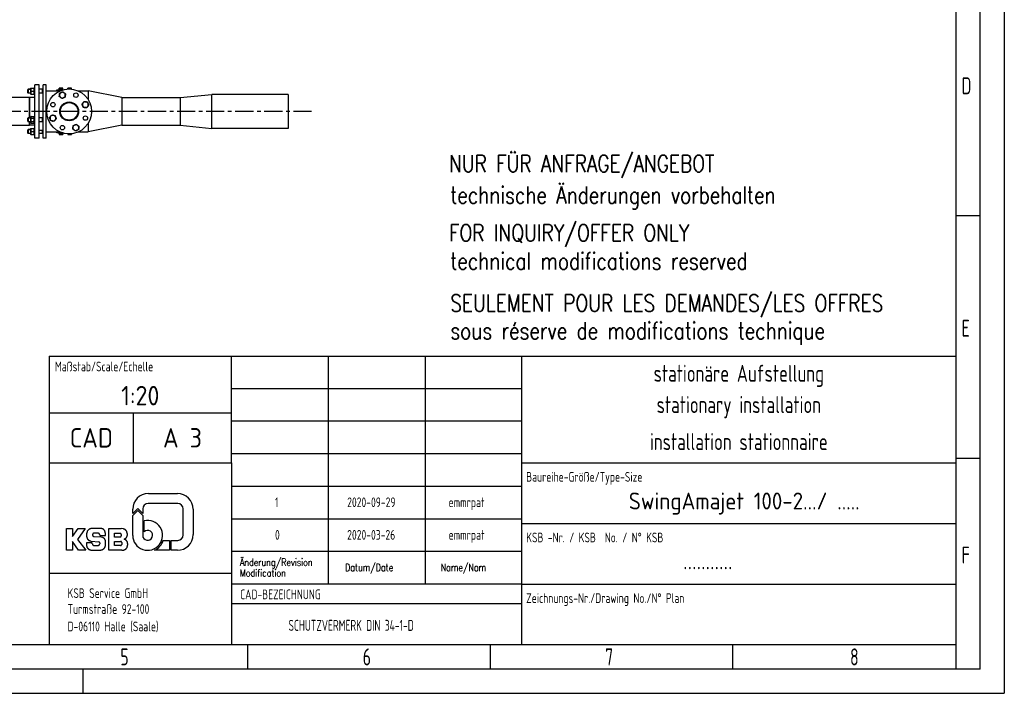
# Model space of a CAD drawing. Header units: millimetres. Extents: x -309 to 8091, y -6405 to -465.
# Tile 45 of 58: x 4030 to 8091, y -6405 to -3628. Entities that reach past the tile are written whole.
import ezdxf
from ezdxf.enums import TextEntityAlignment as Align

# ---------------------------------------------------------------- set-up
doc = ezdxf.new("R2010")
doc.units = ezdxf.units.MM
doc.header["$LTSCALE"] = 20
doc.linetypes.add('MITTE', pattern=[2, 1.25, -0.25, 0.25, -0.25])
doc.layers.get('0').update_dxf_attribs({"linetype": 'CONTINUOUS'})
for name, color, linetype in [('01-LINIE-025', 1, 'CONTINUOUS'), ('02-LINIE-035', 2, 'CONTINUOUS'), ('05-ACHSE', 1, 'MITTE'), ('11-TEXT-035', 2, 'CONTINUOUS'), ('16-SCHRIFTFELDTXT-025', 1, 'CONTINUOUS'), ('KSB-BLATTRAND', 2, 'CONTINUOUS'), ('KSB-TEXT-025', 1, 'CONTINUOUS'), ('KSB-TEXT-035', 2, 'CONTINUOUS'), ('KSB-TEXT-050', 3, 'CONTINUOUS')]:
    doc.layers.add(name, color=color, linetype=linetype)
doc.styles.add('ACA_NORM', font='ROMANS.SHX')
doc.styles.add('ROMANS', font='romans', dxfattribs={"width": 0.8})
doc.styles.get("Standard").update_dxf_attribs({"font": 'ISOCP.SHX'})

# ---------------------------------------------------------------- blocks, each defined once
blk = doc.blocks.new('A$Cf97495ae')
at = {"layer": 'KSB-TEXT-025'}
for p, q in [((168.9, 117), (228.6, 117)), ((146.8, 86.2), (136.5, 76)), ((136.5, 76), (136.5, 84.6)), ((136.5, 71.6), (146.8, 81.8)), ((157.1, 76), (146.8, 86.2)), ((146.8, 81.8), (157.1, 71.6)), ((157.1, 85.3), (157.1, 76)), ((229.3, 96.5), (168.3, 96.5)), ((240.5, 31.7), (240.5, 85.3)), ((261, 84.6), (261, 32.4)), ((136.5, 30.8), (136.5, 71.6)), ((157.1, 71.6), (157.1, 30.8)), ((0, 45), (12.2, 45)), ((0, 0), (0, 45)), ((12.2, 45), (12.2, 28.7)), ((12.2, 28.7), (23.9, 45)), ((38.4, 45), (22.9, 22.5)), ((23.9, 45), (38.4, 45)), ((71, 45.2), (51.6, 45.2)), ((86.9, 0), (86.9, 44.8)), ((86.9, 44.8), (112.7, 44.8)), ((117.2, 44.2), (112.7, 44.8)), ((160.2, 38.2), (160.2, 60.8)), ((22.9, 22.5), (39.9, 0)), ((41.4, 34.3), (41.4, 28.6)), ((53.5, 31.7), (53.5, 31.8)), ((65.1, 35.5), (56.8, 35.5)), ((71.2, 26.8), (56.9, 28)), ((68.5, 31.9), (68.5, 30.7)), ((68.5, 30.7), (80.2, 30.7)), ((75.1, 26.1), (71.2, 26.8)), ((80.2, 30.7), (80.1, 35.7)), ((99.1, 27.2), (99.1, 35.1)), ((99.1, 35.1), (110.4, 35.1)), ((110.4, 27.2), (99.1, 27.2)), ((112.9, 32.7), (112.9, 29.6)), ((119.1, 23.2), (119.2, 22.6)), ((125.3, 34.3), (125.3, 30.8)), ((199.7, 20.5), (212.5, 20.5)), ((212.5, 20.5), (212.5, 0)), ((215.6, 0), (215.6, 20.5)), ((215.6, 20.5), (229.3, 20.5)), ((12.2, 0), (0, 0)), ((24.9, 0), (12.2, 17.8)), ((12.2, 17.8), (12.2, 0)), ((39.9, 0), (24.9, 0)), ((53.1, 15.2), (40.9, 15.2)), ((40.9, 15.2), (41, 10.4)), ((50.5, 18.9), (66.3, 17.6)), ((50.6, 0.4), (70.3, 0.4)), ((53.1, 13.4), (53.1, 15.2)), ((56.5, 9.8), (65.1, 9.8)), ((68.5, 15.1), (68.5, 13.5)), ((80.5, 11.5), (80.4, 19.2)), ((113.9, 0), (86.9, 0)), ((99.1, 18.4), (111.4, 18.4)), ((99.1, 9.6), (99.1, 18.4)), ((111.4, 9.6), (99.1, 9.6)), ((113.9, 16), (113.9, 12.1)), ((113.9, 0), (117.5, 0.3)), ((126, 14.3), (126, 10.4)), ((212.5, 0), (181.5, 0)), ((228.6, 0), (215.6, 0))]:
    blk.add_line(p, q, dxfattribs=at)
for centre, radius, start, end in [((168.9, 84.6), 32.4, 90, 180), ((228.6, 84.6), 32.4, 0, 90), ((168.3, 85.3), 11.2, 90, 180), ((229.3, 85.3), 11.2, 0, 90), ((167.3, 30.8), 30.8, 180, 103.4339), ((167.3, 30.8), 10.3, 180, 134.1844), ((167.3, 30.8), 33.9, 294.7344, 342.377), ((228.6, 32.4), 32.4, 270, 0), ((229.3, 31.7), 11.2, 270, 0)]:
    blk.add_arc(centre, radius, start, end, dxfattribs=at)
for points, knots in [([(51.6, 45.2), (46.4, 43.4), (42.7, 39.5), (41.4, 34.3)], [0, 0, 0.33643, 0.669667, 1, 1]), ([(80.1, 35.7), (78.9, 40.2), (75.6, 43.7), (71, 45.2)], [0, 0, 0.330333, 0.66358, 1, 1]), ([(125.3, 34.3), (124.2, 38.7), (121.4, 42.2), (117.2, 44.2)], [0, 0, 0.330662, 0.663788, 1, 1]), ([(41.4, 28.6), (42.6, 24), (45.9, 20.5), (50.5, 18.9)], [0, 0, 0.330348, 0.663589, 1, 1]), ([(56.8, 35.5), (54.4, 34.3), (53.5, 31.8)], [0, 0, 0.503579, 1, 1]), ([(53.5, 31.7), (54.4, 29.2), (56.9, 28)], [0, 0, 0.496357, 1, 1]), ([(68.5, 31.9), (67.5, 34.3), (65.1, 35.5)], [0, 0, 0.496384, 1, 1]), ([(80.4, 19.2), (78.9, 23.5), (75.1, 26.1)], [0, 0, 0.496842, 1, 1]), ([(112.9, 32.7), (112.2, 34.4), (110.4, 35.1)], [0, 0, 0.496129, 1, 1]), ([(110.4, 27.2), (112.2, 27.9), (112.9, 29.6)], [0, 0, 0.503871, 1, 1]), ([(119.1, 23.2), (122.3, 24.7), (124.5, 27.5), (125.3, 30.8)], [0, 0, 0.336237, 0.669324, 1, 1]), ([(126, 14.3), (125.1, 18), (122.7, 21), (119.2, 22.6)], [0, 0, 0.330643, 0.663779, 1, 1]), ([(41, 10.4), (42.3, 5.6), (45.7, 2), (50.5, 0.4)], [0, 0, 0.330339, 0.663618, 1, 1]), ([(53.1, 13.4), (54.1, 11), (56.5, 9.8)], [0, 0, 0.496359, 1, 1]), ([(65.1, 9.8), (67.6, 11), (68.5, 13.5)], [0, 0, 0.503671, 1, 1]), ([(68.5, 15.1), (67.9, 16.8), (66.3, 17.6)], [0, 0, 0.496328, 1, 1]), ([(70.3, 0.4), (74.3, 1.5), (77.7, 4), (79.8, 7.5), (80.5, 11.5)], [0, 0, 0.252558, 0.503475, 0.752399, 1, 1]), ([(113.9, 16), (113.2, 17.7), (111.4, 18.4)], [0, 0, 0.496172, 1, 1]), ([(111.4, 9.6), (113.2, 10.3), (113.9, 12.1)], [0, 0, 0.503828, 1, 1]), ([(117.5, 0.3), (121.9, 2.2), (124.9, 5.8), (126, 10.4)], [0, 0, 0.336245, 0.669428, 1, 1])]:
    blk.add_open_spline(points, degree=1, knots=knots, dxfattribs=at)
blk = doc.blocks.new('Rahmen_A3')
at = {"color": 1, "ltscale": 150}
for p, q in [((420, 297), (420, 0)), ((410, 287), (410, 5)), ((410, 98.5), (415, 98.5)), ((410, 48.5), (415, 48.5)), ((410, 10), (18, 10)), ((264, 5), (264, 10)), ((314, 5), (314, 10)), ((364, 5), (364, 10)), ((0, 0), (420, 0))]:
    blk.add_line(p, q, dxfattribs=at)
at = {"color": 3, "ltscale": 150}
for p, q in [((415, 5), (415, 292)), ((415, 5), (13, 5)), ((230, 0), (230, 5))]:
    blk.add_line(p, q, dxfattribs=at)
at = {"color": 1, "ltscale": 150, "width": 0.75}
for s, p in [('D', (411.1875, 123.5)), ('E', (411.1875, 73.5)), ('F', (411.1875, 26.75)), ('5', (237.6875, 5.75)), ('6', (287.6875, 5.75)), ('7', (337.6875, 5.75)), ('8', (388.1875, 5.75))]:
    blk.add_text(s, height=3.5, dxfattribs=at).set_placement(p)

msp = doc.modelspace()

# ---------------------------------------------------------------- linework, layer by layer
at = {"layer": '02-LINIE-035'}
for p, q in [((4093, -4116), (4093, -3896)), ((4111, -3896), (4093, -3896)), ((4111, -4116), (4111, -3896)), ((4127, -4116), (4127, -3896)), ((4139, -3896), (4127, -3896)), ((4139, -4116), (4139, -3896)), ((4063, -3916.8), (4065, -3914.8)), ((4063, -3928.8), (4063, -3916.8)), ((4063, -3928.8), (4065, -3930.8)), ((4075.2, -3916), (4063.8, -3916)), ((4063.8, -3929.6), (4075.2, -3929.6)), ((4065, -3914.8), (4065, -3930.8)), ((4075.2, -3914.8), (4065, -3914.8)), ((4075.2, -3930.8), (4065, -3930.8)), ((4075.2, -3911.6), (4075.6, -3910.8)), ((4075.2, -3911.6), (4075.2, -3934.1)), ((4075.2, -3934.1), (4075.6, -3934.8)), ((4075.6, -3910.8), (4076.7, -3910.8)), ((4076.7, -3934.8), (4075.6, -3934.8)), ((4076.7, -3910.8), (4088.5, -3910.8)), ((4076.7, -3922.8), (4088.5, -3922.8)), ((4076.7, -3934.8), (4088.5, -3934.8)), ((4088.5, -3910.8), (4089.5, -3910.8)), ((4089.5, -3934.8), (4088.5, -3934.8)), ((4090, -3911.6), (4089.5, -3910.8)), ((4090, -3934.1), (4089.5, -3934.8)), ((4090, -3907.8), (4090, -3937.8)), ((4090, -3907.8), (4093, -3907.8)), ((4090, -3937.8), (4093, -3937.8)), ((4123, -3914.8), (4111, -3914.8)), ((4123, -3930.8), (4111, -3930.8)), ((4123, -3914.8), (4123, -3930.8)), ((4123, -3915.5), (4123.7, -3914.8)), ((4127, -3916), (4123, -3916)), ((4123, -3929.6), (4127, -3929.6)), ((4123, -3930.1), (4123.7, -3930.8)), ((4123.7, -3930.8), (4123.7, -3914.8)), ((4127, -3914.8), (4123.7, -3914.8)), ((4127, -3930.8), (4123.7, -3930.8)), ((4139, -3921.8), (4183, -3921.8)), ((4183, -3917), (4208.8, -3917)), ((4183, -3922), (4183, -3917)), ((4195.2, -3922), (4183, -3922)), ((4208, -3915.4), (4192, -3915.4)), ((4192, -3915.4), (4192, -3917)), ((4193.5, -3910.1), (4192.5, -3910.7)), ((4192.5, -3914.8), (4192.5, -3910.7)), ((4196.2, -3914.8), (4192.5, -3914.8)), ((4194.3, -3910.1), (4193.5, -3910.1)), ((4194.1, -3914.8), (4194.1, -3915.4)), ((4200, -3910.1), (4194.3, -3910.1)), ((4196.2, -3914.8), (4196.2, -3910.7)), ((4203.7, -3914.8), (4196.2, -3914.8)), ((4205.6, -3910.1), (4200, -3910.1)), ((4203.7, -3914.8), (4203.7, -3910.7)), ((4207.5, -3914.8), (4203.7, -3914.8)), ((4206.5, -3910.1), (4205.6, -3910.1)), ((4205.8, -3914.8), (4205.8, -3915.4)), ((4206.5, -3910.1), (4207.5, -3910.7)), ((4207.5, -3914.8), (4207.5, -3910.7)), ((4208, -3915.4), (4208, -3917)), ((4229.5, -3910.1), (4228.5, -3910.7)), ((4228.5, -3913.6), (4228.5, -3910.7)), ((4230.3, -3910.1), (4229.5, -3910.1)), ((4236, -3910.1), (4230.3, -3910.1)), ((4232.2, -3913.5), (4232.2, -3910.7)), ((4241.6, -3910.1), (4236, -3910.1)), ((4239.7, -3913.7), (4239.7, -3910.7)), ((4242.5, -3910.1), (4241.6, -3910.1)), ((4242.5, -3910.1), (4243.5, -3910.7)), ((4243.5, -3914), (4243.5, -3910.7)), ((4272.4, -3921.8), (4312, -3921.8)), ((4312, -3921.8), (4312, -3956.3)), ((4452, -3948.8), (4312, -3921.8)), ((4692, -3948.8), (4822, -3936.1)), ((4822, -4075.8), (4822, -3936.1)), ((5138, -3936.1), (4822, -3936.1)), ((5138, -3936.1), (5138, -4075.8)), ((4068.9, -3948.8), (3961.4, -3948.8)), ((4068.9, -3948.8), (4068.9, -4032.4)), ((4068.9, -3948.8), (4069.9, -3948.8)), ((4068.9, -3948.8), (4068.9, -4032.4)), ((4069.9, -3948.8), (4069.9, -4032.4)), ((4069.9, -4032.4), (4069.9, -3948.8)), ((4093, -3948.8), (4069.9, -3948.8)), ((4452, -3948.8), (4452, -4063.1)), ((4452, -3948.8), (4692, -3948.8)), ((4692, -3948.8), (4692, -4063.1)), ((4063, -4034.4), (4065, -4032.4)), ((4063, -4046.4), (4063, -4034.4)), ((4063, -4046.4), (4065, -4048.4)), ((4075.2, -4033.6), (4063.8, -4033.6)), ((4063.8, -4047.2), (4075.2, -4047.2)), ((4065, -4032.4), (4065, -4048.4)), ((4075.2, -4032.4), (4065, -4032.4)), ((4075.2, -4048.4), (4065, -4048.4)), ((4068.9, -4048.4), (4068.9, -4063.1)), ((4068.9, -4048.4), (4068.9, -4063.1)), ((4069.9, -4048.4), (4069.9, -4063.1)), ((4069.9, -4063.1), (4069.9, -4048.4)), ((4075.2, -4029.2), (4076.7, -4026.6)), ((4075.2, -4029.2), (4075.2, -4051.7)), ((4075.2, -4051.7), (4076.7, -4054.3)), ((4076.7, -4026.6), (4088.5, -4026.6)), ((4076.7, -4033.5), (4088.5, -4033.5)), ((4076.7, -4047.3), (4088.5, -4047.3)), ((4076.7, -4054.3), (4088.5, -4054.3)), ((4090, -4029.2), (4088.5, -4026.6)), ((4090, -4051.7), (4088.5, -4054.3)), ((4090, -4025.4), (4090, -4055.4)), ((4090, -4025.4), (4093, -4025.4)), ((4090, -4055.4), (4093, -4055.4)), ((4123, -4032.4), (4111, -4032.4)), ((4123, -4048.4), (4111, -4048.4)), ((4123, -4032.4), (4123, -4048.4)), ((4123, -4033.1), (4123.7, -4032.4)), ((4127, -4033.6), (4123, -4033.6)), ((4123, -4047.2), (4127, -4047.2)), ((4123, -4047.7), (4123.7, -4048.4)), ((4123.7, -4048.4), (4123.7, -4032.4)), ((4127, -4032.4), (4123.7, -4032.4)), ((4127, -4048.4), (4123.7, -4048.4)), ((4312, -4055.7), (4312, -4090.1)), ((3961.4, -4063.1), (4068.9, -4063.1)), ((4063, -4083.1), (4065, -4081.1)), ((4063, -4095.1), (4063, -4083.1)), ((4063, -4095.1), (4065, -4097.1)), ((4075.2, -4082.3), (4063.8, -4082.3)), ((4063.8, -4095.9), (4075.2, -4095.9)), ((4065, -4081.1), (4065, -4097.1)), ((4075.2, -4081.1), (4065, -4081.1)), ((4075.2, -4097.1), (4065, -4097.1)), ((4068.9, -4063.1), (4069.9, -4063.1)), ((4093, -4063.1), (4069.9, -4063.1)), ((4075.2, -4077.9), (4075.6, -4077.1)), ((4075.2, -4077.9), (4075.2, -4100.4)), ((4075.2, -4100.4), (4075.6, -4101.1)), ((4075.6, -4077.1), (4076.7, -4077.1)), ((4076.7, -4101.1), (4075.6, -4101.1)), ((4076.7, -4077.1), (4088.5, -4077.1)), ((4076.7, -4089.1), (4088.5, -4089.1)), ((4076.7, -4101.1), (4088.5, -4101.1)), ((4088.5, -4077.1), (4089.5, -4077.1)), ((4089.5, -4101.1), (4088.5, -4101.1)), ((4090, -4077.9), (4089.5, -4077.1)), ((4090, -4100.4), (4089.5, -4101.1)), ((4090, -4074.1), (4090, -4104.1)), ((4090, -4074.1), (4093, -4074.1)), ((4127, -4085), (4111, -4085)), ((4123, -4097.1), (4111, -4097.1)), ((4123, -4085), (4123, -4097.1)), ((4123, -4095.9), (4127, -4095.9)), ((4123, -4096.4), (4123.7, -4097.1)), ((4123.7, -4097.1), (4123.7, -4085)), ((4127, -4097.1), (4123.7, -4097.1)), ((4139, -4090.1), (4183, -4090.1)), ((4183, -4090), (4195.2, -4090)), ((4183, -4095), (4183, -4090)), ((4208.8, -4095), (4183, -4095)), ((4192, -4096.6), (4192, -4095)), ((4192, -4096.6), (4208, -4096.6)), ((4192.5, -4097.2), (4192.5, -4101.3)), ((4192.5, -4097.2), (4196.2, -4097.2)), ((4193.5, -4101.9), (4192.5, -4101.3)), ((4193.5, -4101.9), (4194.3, -4101.9)), ((4194.1, -4097.2), (4194.1, -4096.6)), ((4194.3, -4101.9), (4200, -4101.9)), ((4196.2, -4097.2), (4196.2, -4101.3)), ((4196.2, -4097.2), (4203.7, -4097.2)), ((4200, -4101.9), (4205.6, -4101.9)), ((4203.7, -4097.2), (4207.5, -4097.2)), ((4203.7, -4097.2), (4203.7, -4101.3)), ((4205.6, -4101.9), (4206.5, -4101.9)), ((4205.8, -4097.2), (4205.8, -4096.6)), ((4206.5, -4101.9), (4207.5, -4101.3)), ((4207.5, -4097.2), (4207.5, -4101.3)), ((4208, -4096.6), (4208, -4095)), ((4228.5, -4098.3), (4228.5, -4101.3)), ((4229.5, -4101.9), (4228.5, -4101.3)), ((4229.5, -4101.9), (4230.3, -4101.9)), ((4230.3, -4101.9), (4236, -4101.9)), ((4232.2, -4098.5), (4232.2, -4101.3)), ((4236, -4101.9), (4241.6, -4101.9)), ((4239.7, -4098.3), (4239.7, -4101.3)), ((4241.6, -4101.9), (4242.5, -4101.9)), ((4242.5, -4101.9), (4243.5, -4101.3)), ((4243.5, -4098), (4243.5, -4101.3)), ((4272.4, -4090.1), (4312, -4090.1)), ((4452, -4063.1), (4312, -4090.1)), ((4452, -4063.1), (4692, -4063.1)), ((4692, -4063.1), (4822, -4075.8)), ((5138, -4075.8), (4822, -4075.8)), ((4090, -4104.1), (4093, -4104.1)), ((4111, -4116), (4093, -4116)), ((4139, -4116), (4127, -4116))]:
    msp.add_line(p, q, dxfattribs=at)
for centre, radius in [((4234, -4006), 92.5), ((4261.7, -3939), 9), ((4167, -3978.2), 9), ((4234, -4006), 38.8), ((4234, -4006), 38.1), ((4234, -4006), 36.1), ((4300.9, -4033.7), 9), ((4206.2, -4073), 9)]:
    msp.add_circle(centre, radius, dxfattribs=at)
for centre, start, end in [((4206.2, -3939), 172.5, 232.5), ((4206.2, -3939), 112.5, 172.5), ((4206.2, -3939), 52.5, 112.5), ((4206.2, -3939), 352.5, 52.5), ((4206.2, -3939), 232.5, 292.5), ((4206.2, -3939), 292.5, 352.5), ((4300.9, -3978.2), 142.5, 202.5), ((4300.9, -3978.2), 82.5, 142.5), ((4300.9, -3978.2), 22.5, 82.5), ((4300.9, -3978.2), 322.5, 22.5), ((4300.9, -3978.2), 202.5, 262.5), ((4300.9, -3978.2), 262.5, 322.5), ((4167, -4033.7), 142.5, 202.5), ((4167, -4033.7), 202.5, 262.5), ((4167, -4033.7), 82.5, 142.5), ((4167, -4033.7), 262.5, 322.5), ((4167, -4033.7), 22.5, 82.5), ((4167, -4033.7), 322.5, 22.5), ((4261.7, -4073), 52.5, 112.5), ((4261.7, -4073), 172.5, 232.5), ((4261.7, -4073), 112.5, 172.5), ((4261.7, -4073), 232.5, 292.5), ((4261.7, -4073), 292.5, 352.5), ((4261.7, -4073), 352.5, 52.5)]:
    msp.add_arc(centre, 12, start, end, dxfattribs=at)
for points, weights in [([(4076.7, -3910.8), (4074.7, -3916.8), (4076.7, -3922.8)], [1, 1.15470053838, 1]), ([(4076.7, -3922.8), (4074.7, -3928.8), (4076.7, -3934.8)], [1, 1.15470053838, 1]), ([(4088.5, -3922.8), (4090.5, -3916.8), (4088.5, -3910.8)], [1, 1.15470053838, 1]), ([(4088.5, -3934.8), (4090.5, -3928.8), (4088.5, -3922.8)], [1, 1.15470053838, 1]), ([(4194.3, -3910.1), (4193.5, -3910.1), (4192.5, -3910.7)], [1, 1.0379548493, 1]), ([(4193.4, -3944.3), (4193.9, -3940.6), (4194.3, -3937.4)], [1, 1.0379548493, 1]), ([(4196.2, -3910.7), (4195.2, -3910.1), (4194.3, -3910.1)], [1, 1.0379548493, 1]), ([(4194.3, -3937.4), (4194.7, -3934.2), (4195.2, -3930.6)], [1, 1.0379548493, 1]), ([(4195.2, -3930.6), (4198.7, -3929.1), (4201.6, -3927.9)], [1, 1.0379548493, 1]), ([(4200, -3910.1), (4198.2, -3910.1), (4196.2, -3910.7)], [1, 1.0379548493, 1]), ([(4203.7, -3910.7), (4201.7, -3910.1), (4200, -3910.1)], [1, 1.0379548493, 1]), ([(4201.6, -3927.9), (4204.6, -3926.7), (4208, -3925.3)], [1, 1.0379548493, 1]), ([(4205.6, -3910.1), (4204.7, -3910.1), (4203.7, -3910.7)], [1, 1.0379548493, 1]), ([(4207.5, -3910.7), (4206.5, -3910.1), (4205.6, -3910.1)], [1, 1.0379548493, 1]), ([(4208, -3925.3), (4211, -3927.5), (4213.5, -3929.5)], [1, 1.0379548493, 1]), ([(4213.5, -3929.5), (4216.1, -3931.4), (4219, -3933.7)], [1, 1.0379548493, 1]), ([(4219, -3933.7), (4218.5, -3937.4), (4218.1, -3940.6)], [1, 1.0379548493, 1]), ([(4230.3, -3910.1), (4229.5, -3910.1), (4228.5, -3910.7)], [1, 1.0379548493, 1]), ([(4232.2, -3910.7), (4231.2, -3910.1), (4230.3, -3910.1)], [1, 1.0379548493, 1]), ([(4236, -3910.1), (4234.2, -3910.1), (4232.2, -3910.7)], [1, 1.0379548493, 1]), ([(4239.7, -3910.7), (4237.7, -3910.1), (4236, -3910.1)], [1, 1.0379548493, 1]), ([(4241.6, -3910.1), (4240.7, -3910.1), (4239.7, -3910.7)], [1, 1.0379548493, 1]), ([(4243.5, -3910.7), (4242.5, -3910.1), (4241.6, -3910.1)], [1, 1.0379548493, 1]), ([(4198.9, -3948.5), (4196.4, -3946.6), (4193.4, -3944.3)], [1, 1.0379548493, 1]), ([(4204.4, -3952.7), (4201.5, -3950.5), (4198.9, -3948.5)], [1, 1.0379548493, 1]), ([(4210.8, -3950.1), (4207.8, -3951.3), (4204.4, -3952.7)], [1, 1.0379548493, 1]), ([(4217.2, -3947.4), (4213.8, -3948.8), (4210.8, -3950.1)], [1, 1.0379548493, 1]), ([(4218.1, -3940.6), (4217.7, -3943.7), (4217.2, -3947.4)], [1, 1.0379548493, 1]), ([(4287.2, -3976.4), (4289.5, -3973.5), (4291.4, -3970.9)], [1, 1.0379548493, 1]), ([(4289.9, -3982.8), (4288.6, -3979.9), (4287.2, -3976.4)], [1, 1.0379548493, 1]), ([(4291.4, -3970.9), (4293.4, -3968.4), (4295.6, -3965.4)], [1, 1.0379548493, 1]), ([(4295.6, -3965.4), (4299.3, -3965.9), (4302.5, -3966.3)], [1, 1.0379548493, 1]), ([(4302.5, -3966.3), (4305.7, -3966.8), (4309.4, -3967.2)], [1, 1.0379548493, 1]), ([(4309.4, -3967.2), (4310.8, -3970.7), (4312, -3973.6)], [1, 1.0379548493, 1]), ([(4314.7, -3980), (4312.4, -3983), (4310.5, -3985.5)], [1, 1.0379548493, 1]), ([(4312, -3973.6), (4313.3, -3976.6), (4314.7, -3980)], [1, 1.0379548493, 1]), ([(4292.5, -3989.2), (4291.1, -3985.8), (4289.9, -3982.8)], [1, 1.0379548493, 1]), ([(4299.4, -3990.1), (4296.2, -3989.7), (4292.5, -3989.2)], [1, 1.0379548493, 1]), ([(4306.2, -3991), (4302.6, -3990.5), (4299.4, -3990.1)], [1, 1.0379548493, 1]), ([(4310.5, -3985.5), (4308.5, -3988.1), (4306.2, -3991)], [1, 1.0379548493, 1]), ([(4076.7, -4026.6), (4074.7, -4030), (4076.7, -4033.5)], [1, 1.15470053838, 1]), ([(4076.7, -4033.5), (4074.7, -4040.4), (4076.7, -4047.3)], [1, 1.15470053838, 1]), ([(4076.7, -4047.3), (4074.7, -4050.8), (4076.7, -4054.3)], [1, 1.15470053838, 1]), ([(4088.5, -4033.5), (4090.5, -4030), (4088.5, -4026.6)], [1, 1.15470053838, 1]), ([(4088.5, -4047.3), (4090.5, -4040.4), (4088.5, -4033.5)], [1, 1.15470053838, 1]), ([(4088.5, -4054.3), (4090.5, -4050.8), (4088.5, -4047.3)], [1, 1.15470053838, 1]), ([(4153.2, -4031.9), (4155.5, -4029), (4157.5, -4026.4)], [1, 1.0379548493, 1]), ([(4155.9, -4038.3), (4154.7, -4035.3), (4153.2, -4031.9)], [1, 1.0379548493, 1]), ([(4158.5, -4044.7), (4157.1, -4041.3), (4155.9, -4038.3)], [1, 1.0379548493, 1]), ([(4157.5, -4026.4), (4159.4, -4023.9), (4161.7, -4020.9)], [1, 1.0379548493, 1]), ([(4165.4, -4045.6), (4162.2, -4045.2), (4158.5, -4044.7)], [1, 1.0379548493, 1]), ([(4161.7, -4020.9), (4165.4, -4021.4), (4168.5, -4021.8)], [1, 1.0379548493, 1]), ([(4172.3, -4046.5), (4168.6, -4046), (4165.4, -4045.6)], [1, 1.0379548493, 1]), ([(4168.5, -4021.8), (4171.7, -4022.2), (4175.4, -4022.7)], [1, 1.0379548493, 1]), ([(4176.5, -4041), (4174.5, -4043.6), (4172.3, -4046.5)], [1, 1.0379548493, 1]), ([(4175.4, -4022.7), (4176.8, -4026.2), (4178.1, -4029.1)], [1, 1.0379548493, 1]), ([(4180.7, -4035.5), (4178.5, -4038.5), (4176.5, -4041)], [1, 1.0379548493, 1]), ([(4178.1, -4029.1), (4179.3, -4032.1), (4180.7, -4035.5)], [1, 1.0379548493, 1]), ([(4257.1, -4061.9), (4260.1, -4060.6), (4263.5, -4059.2)], [1, 1.0379548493, 1]), ([(4263.5, -4059.2), (4266.5, -4061.5), (4269, -4063.4)], [1, 1.0379548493, 1]), ([(4076.7, -4077.1), (4074.7, -4083.1), (4076.7, -4089.1)], [1, 1.15470053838, 1]), ([(4076.7, -4089.1), (4074.7, -4095.1), (4076.7, -4101.1)], [1, 1.15470053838, 1]), ([(4088.5, -4089.1), (4090.5, -4083.1), (4088.5, -4077.1)], [1, 1.15470053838, 1]), ([(4088.5, -4101.1), (4090.5, -4095.1), (4088.5, -4089.1)], [1, 1.15470053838, 1]), ([(4192.5, -4101.3), (4193.5, -4101.9), (4194.3, -4101.9)], [1, 1.0379548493, 1]), ([(4194.3, -4101.9), (4195.2, -4101.9), (4196.2, -4101.3)], [1, 1.0379548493, 1]), ([(4196.2, -4101.3), (4198.2, -4101.9), (4200, -4101.9)], [1, 1.0379548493, 1]), ([(4200, -4101.9), (4201.7, -4101.9), (4203.7, -4101.3)], [1, 1.0379548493, 1]), ([(4203.7, -4101.3), (4204.7, -4101.9), (4205.6, -4101.9)], [1, 1.0379548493, 1]), ([(4205.6, -4101.9), (4206.5, -4101.9), (4207.5, -4101.3)], [1, 1.0379548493, 1]), ([(4228.5, -4101.3), (4229.5, -4101.9), (4230.3, -4101.9)], [1, 1.0379548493, 1]), ([(4230.3, -4101.9), (4231.2, -4101.9), (4232.2, -4101.3)], [1, 1.0379548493, 1]), ([(4232.2, -4101.3), (4234.2, -4101.9), (4236, -4101.9)], [1, 1.0379548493, 1]), ([(4236, -4101.9), (4237.7, -4101.9), (4239.7, -4101.3)], [1, 1.0379548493, 1]), ([(4239.7, -4101.3), (4240.7, -4101.9), (4241.6, -4101.9)], [1, 1.0379548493, 1]), ([(4241.6, -4101.9), (4242.5, -4101.9), (4243.5, -4101.3)], [1, 1.0379548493, 1]), ([(4248.9, -4078.3), (4249.4, -4074.6), (4249.8, -4071.4)], [1, 1.0379548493, 1]), ([(4254.4, -4082.5), (4251.8, -4080.5), (4248.9, -4078.3)], [1, 1.0379548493, 1]), ([(4249.8, -4071.4), (4250.2, -4068.2), (4250.7, -4064.5)], [1, 1.0379548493, 1]), ([(4250.7, -4064.5), (4254.1, -4063.1), (4257.1, -4061.9)], [1, 1.0379548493, 1]), ([(4259.9, -4086.7), (4256.9, -4084.4), (4254.4, -4082.5)], [1, 1.0379548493, 1]), ([(4266.3, -4084), (4263.3, -4085.3), (4259.9, -4086.7)], [1, 1.0379548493, 1]), ([(4272.7, -4081.4), (4269.3, -4082.8), (4266.3, -4084)], [1, 1.0379548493, 1]), ([(4269, -4063.4), (4271.6, -4065.4), (4274.5, -4067.7)], [1, 1.0379548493, 1]), ([(4273.6, -4074.5), (4273.2, -4077.7), (4272.7, -4081.4)], [1, 1.0379548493, 1]), ([(4274.5, -4067.7), (4274, -4071.3), (4273.6, -4074.5)], [1, 1.0379548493, 1])]:
    msp.add_rational_spline(points, weights, degree=2, dxfattribs=at)
at = {"layer": '05-ACHSE', "ltscale": 3}
msp.add_line((5234.1, -4006), (2280.5, -4006), dxfattribs=at)
at = {"layer": 'KSB-BLATTRAND'}
for p, q in [((4151.4, -5015.3), (4151.4, -6205.3)), ((4151.4, -5015.3), (7891.4, -5015.3)), ((4151.4, -5015.3), (4151.4, -6205.3)), ((4903.4, -5455.3), (4903.4, -5015.3)), ((5303.4, -5955.3), (5303.4, -5015.3)), ((5703.4, -5955.3), (5703.4, -5015.3)), ((6101.4, -6205.3), (6101.4, -5015.3)), ((6101.4, -5149.6), (4903.4, -5149.6)), ((4151.4, -5248.4), (4903.4, -5248.4)), ((4499.5, -5455.3), (4499.5, -5248.4)), ((6101.4, -5283.9), (4903.4, -5283.9)), ((6101.4, -5418.2), (4903.4, -5418.2)), ((4151.4, -5455.3), (4903.4, -5455.3)), ((4903.4, -5455.3), (4903.4, -6205.3)), ((6101.4, -5455.3), (7891.4, -5455.3)), ((6101.4, -5552.5), (4903.4, -5552.5)), ((6101.4, -5686.8), (4903.4, -5686.8)), ((6101.4, -5705.3), (7891.4, -5705.3)), ((6101.4, -5821), (4903.4, -5821)), ((4151.4, -5910.5), (4903.4, -5910.5)), ((6101.4, -5955.3), (4903.4, -5955.3)), ((6101.4, -5955.3), (7891.4, -5955.3)), ((4903.4, -6035.7), (6101.4, -6035.7))]:
    msp.add_line(p, q, dxfattribs=at)

# ---------------------------------------------------------------- block references
at = {"layer": '01-LINIE-025', "xscale": 2, "yscale": 2, "zscale": 2}
msp.add_blockref('A$Cf97495ae', (4223.3, -5815.6), dxfattribs=at)
at = {"layer": 'KSB-BLATTRAND', "xscale": 20, "yscale": 20, "zscale": 20}
msp.add_blockref('Rahmen_A3', (-308.6, -6405.3), dxfattribs=at)

# ---------------------------------------------------------------- texts
at = {"layer": '11-TEXT-035', "style": 'ROMANS', "width": 0.8}
for s, p in [('NUR FÜR ANFRAGE/ANGEBOT', (5801.1, -4256.2)), ('technische Änderungen vorbehalten', (5806.4, -4386.2)), ('FOR INQUIRY/OFFER ONLY', (5801.1, -4541.7)), ('technical modifications reserved', (5806.4, -4658.4)), ('SEULEMENT POUR LES DEMANDES/LES OFFRES', (5806.4, -4831.6)), ('sous réserve de modifications technique', (5806.4, -4945.5))]:
    msp.add_text(s, height=70, dxfattribs=at).set_placement(p)
at = {"layer": '16-SCHRIFTFELDTXT-025', "style": 'ACA_NORM', "width": 0.8}
for s, p in [('Änderung/Revision', (4938, -5880.1)), ('Datum/Date', (5372.2, -5901.6)), ('Name/Nom', (5766.9, -5901.6)), ('Modification', (4938, -5924.3))]:
    msp.add_text(s, height=30, dxfattribs=at).set_placement(p)
at = {"layer": 'KSB-BLATTRAND', "color": 1}
for s, height, width, p in [('Maßstab/Scale/Echelle', 40, 0.8, (4175.4, -5077.8)), ('Baureihe-Größe/Type-Size', 40, 0.8, (6119.4, -5532.8)), ('1', 40, 0.8, (5083.1, -5637.7)), ('2020-09-29', 40, 0.8, (5380.9, -5637.7)), ('emmrpat', 40, 0.8, (5799, -5637.7)), ('0', 40, 0.8, (5083.1, -5772)), ('2020-03-26', 40, 0.8, (5380.9, -5772)), ('emmrpat', 40, 0.8, (5799, -5772)), ('KSB -Nr. / KSB  No. / N° KSB', 40, 0.8, (6119.4, -5782.8)), ('KSB Service GmbH ', 40, 0.8, (4227.5, -6012.3)), ('CAD-BEZEICHNUNG', 40, 0.8, (4939.4, -6017.4)), ('Zeichnungs-Nr./Drawing No./N° Plan', 40, 0.8, (6119.4, -6032.8)), ('Turmstraße 92-100', 40, 0.8, (4227.5, -6077.9)), ('D-06110 Halle (Saale)', 40, 0.8, (4227.5, -6149.6)), ('SCHUTZVERMERK DIN 34-1-D', 45.36, 0.7, (5138.9, -6147.9))]:
    msp.add_text(s, height=height, dxfattribs=dict(at, width=width)).set_placement(p)
at = {"layer": 'KSB-TEXT-035', "width": 0.8}
for s, p in [('stationäre Aufstellung', (6996.4, -5096.3)), ('stationary installation', (6996.4, -5225.4)), ('installation stationnaire', (6996.4, -5367.4))]:
    msp.add_text(s, height=70, dxfattribs=at).set_placement(p, align=Align.MIDDLE)
at = {"layer": 'KSB-TEXT-035'}
for s, p in [('SwingAmajet 100-2.../ .....', (7018.7, -5622.9)), ('...........', (6868.4, -5858.8))]:
    msp.add_text(s, height=70, dxfattribs=at).set_placement(p, align=Align.MIDDLE)
at = {"layer": 'KSB-TEXT-050'}
for s, p in [('1:20', (4527.4, -5178)), ('CAD', (4325.5, -5351.9)), ('A 3', (4701.5, -5351.9))]:
    msp.add_text(s, height=80, dxfattribs=at).set_placement(p, align=Align.MIDDLE)

doc.saveas('drawing.dxf')
